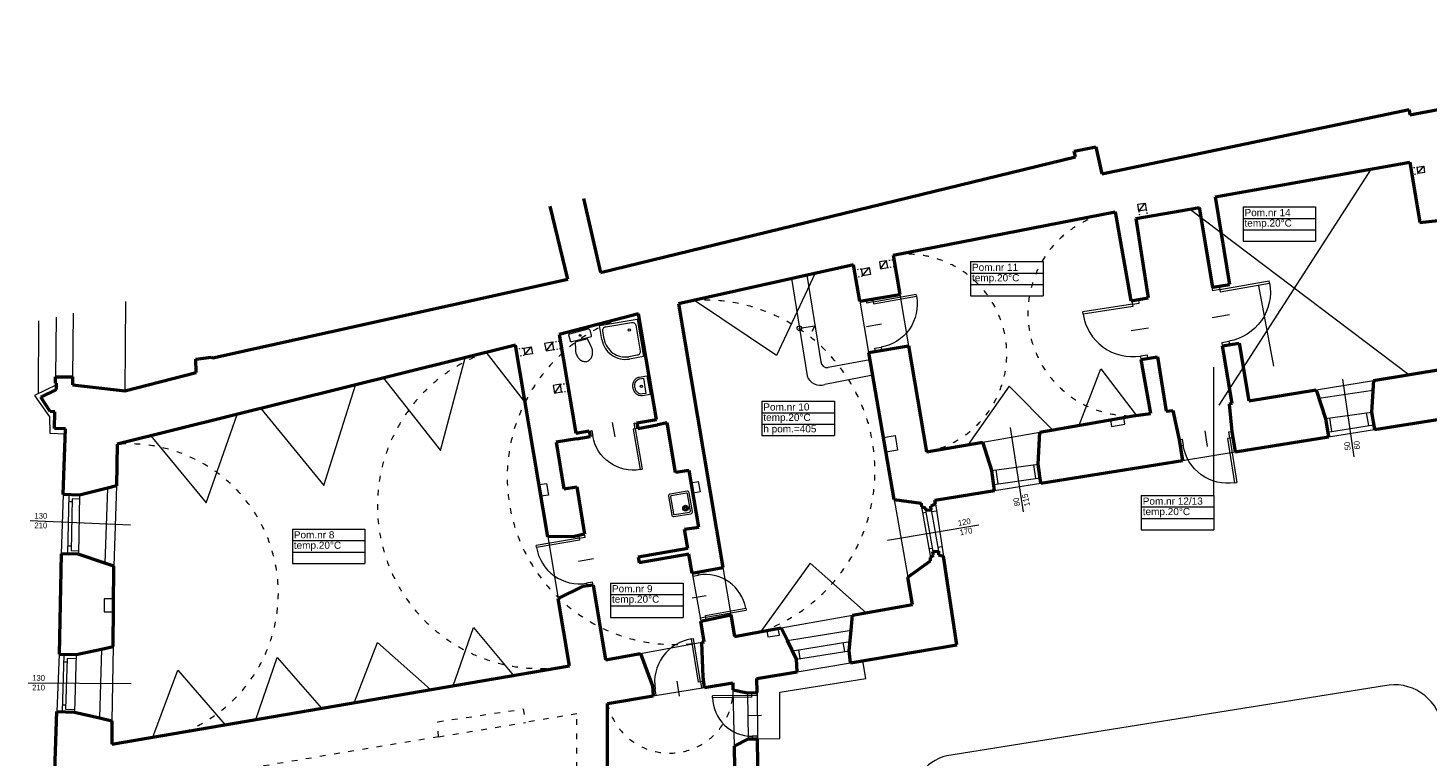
# Model space of a CAD drawing. Header units: millimetres. Extents: x -127811 to -59050, y -244477 to -114521.
# Tile 7 of 16: x -64920 to -61988, y -126441 to -124916. Entities that reach past the tile are written whole.
import ezdxf

# ---------------------------------------------------------------- set-up
doc = ezdxf.new("R2010")
doc.units = ezdxf.units.MM
doc.header["$MEASUREMENT"] = 0
doc.linetypes.add('XREF$0$ACAD_ISO03W100', pattern=[30, 12, -18])
doc.layers.add('XREF', color=8, linetype='Continuous')
for name, color, linetype, lineweight in [('XREF$0$arch C', 8, 'Continuous', 13), ('XREF$0$arch drzwi', 8, 'Continuous', 13), ('XREF$0$arch N', 8, 'XREF$0$ACAD_ISO03W100', 13), ('XREF$0$arch P', 8, 'Continuous', 50), ('XREF$0$opis', 8, 'Continuous', 0), ('XREF$0$opis - pomieszczenia', 8, 'Continuous', 0), ('XREF$0$wyposażenie - kuchnia łazienka', 8, 'Continuous', 0)]:
    doc.layers.add(name, color=color, linetype=linetype, lineweight=lineweight)
doc.styles.add('XREF$0$AB arial', font='arial.ttf')
doc.styles.add('XREF$0$Standard', font='txt')

# ---------------------------------------------------------------- blocks, each defined once
blk = doc.blocks.new('XREF$0$A$C5C5B553C')
at = {"layer": 'XREF$0$arch drzwi', "color": 0}
for p, q in [((0, 0), (0, -12)), ((6, 0), (0, 0)), ((6, -12), (6, 0)), ((51, 9), (51, -21)), ((96, 0), (96, -12)), ((102, 0), (96, 0)), ((102, -12), (102, 0)), ((0, -12), (6, -12)), ((6, -12), (6, -97.9)), ((6, -12), (10, -12)), ((10, -12), (10, -98)), ((96, -12), (102, -12)), ((10, -98), (6, -98))]:
    blk.add_line(p, q, dxfattribs=at)
blk.add_arc((10, -12), 86, 270, 0.0003, dxfattribs=at)
blk = doc.blocks.new('XREF$0$U_40')
at = {"layer": 'XREF$0$wyposażenie - kuchnia łazienka'}
blk.add_lwpolyline([(0, 0), (-400, 0), (-400, 163, -0.117889), (-385, 224, -0.104524), (-341, 279, -0.089899), (-278, 314, -0.081729), (-200, 327, -0.081729), (-122, 314, -0.089899), (-59, 279, -0.104524), (-15, 224, -0.117889), (0, 163), (0, 0)], format="xyb", dxfattribs=at)
blk.add_lwpolyline([(-40, 80), (-360, 80), (-360, 163, -0.117889), (-350, 206, -0.104524), (-316, 248, -0.089899), (-265, 276, -0.081729), (-200, 287, -0.081729), (-135, 276, -0.089899), (-84, 248, -0.104524), (-50, 206, -0.117889), (-40, 163)], format="xyb", close=True, dxfattribs=at)
blk.add_circle((-200, 150), 25, dxfattribs=at)
blk = doc.blocks.new('XREF$0$SEDES3')
at = {"layer": 'XREF$0$wyposażenie - kuchnia łazienka'}
blk.add_lwpolyline([(-167, 357), (-131, 200), (131, 200), (167, 357, 0.05824), (175, 425, 0.072039), (163, 508, 0.083339), (129, 578, 0.106661), (71, 631, 0.132138), (0, 650, 0.132138), (-71, 631, 0.106661), (-129, 578, 0.083339), (-163, 508, 0.072039), (-175, 425, 0.05824), (-167, 357)], format="xyb", dxfattribs=at)
blk.add_lwpolyline([(-225, 150, -0.414214), (-200, 175), (200, 175, -0.414214), (225, 150), (225, 25, -0.414214), (200, 0), (-200, 0, -0.414214), (-225, 25)], format="xyb", close=True, dxfattribs=at)
blk.add_circle((0, 88), 19.6, dxfattribs=at)
blk = doc.blocks.new('XREF$0$B-02')
at = {"layer": 'XREF$0$wyposażenie - kuchnia łazienka', "color": 0}
for points in [[(36, 24), (0, 24, 0.414214), (-4, 20), (-4, -20, 0.414214), (0, -24), (36, -24, 0.414214), (40, -20), (40, 20, 0.414214)], [(36, -18), (36, 18, 0.414214), (34, 20), (2, 20, 0.414214), (0, 18), (0, -18, 0.414214), (2, -20), (34, -20, 0.414214)]]:
    blk.add_lwpolyline(points, format="xyb", close=True, dxfattribs=at)
for radius in [6, 3.5, 2.25]:
    blk.add_circle((9, 10.5), radius, dxfattribs=at)
blk = doc.blocks.new('XREF$0$B-03')
at = {"layer": 'XREF$0$wyposażenie - kuchnia łazienka', "color": 0}
for p, q in [((0, -30), (0, 0)), ((0, 0), (80, 0)), ((80, 0), (80, -80)), ((80, -80), (50, -80))]:
    blk.add_line(p, q, dxfattribs=at)
blk.add_lwpolyline([(5, -30), (5, -12.5, -0.414214), (12.5, -5), (67.5, -5, -0.414214), (75, -12.5), (75, -67.5, -0.414214), (67.5, -75), (50, -75)], format="xyb", dxfattribs=at)
blk.add_circle((60, -20), 2.5, dxfattribs=at)
for radius in [50, 45]:
    blk.add_arc((50, -30), radius, 180, 270, dxfattribs=at)
blk = doc.blocks.new('XREF$0$B-01')
at = {"layer": 'XREF$0$opis - pomieszczenia', "color": 0}
for p, q in [((-72, 72), (80, 72)), ((-72, 72), (-72, 0)), ((80, 72), (80, 0)), ((-72, 48), (80, 48)), ((-72, 24), (80, 24)), ((-72, 0), (80, 0))]:
    blk.add_line(p, q, dxfattribs=at)
blk = doc.blocks.new('XREF')
at = {"layer": 'XREF$0$arch C'}
for p, q in [((-62011.2, -125207.5), (-61996.3, -125205.5)), ((-62011.2, -125207.5), (-62009, -125220.9)), ((-62009, -125220.9), (-61996.3, -125205.5)), ((-61996.3, -125205.5), (-61994.9, -125218.6)), ((-62425, -125706), (-62105.6, -125211.1)), ((-61994.9, -125218.6), (-62009, -125220.9)), ((-62595.6, -125285.3), (-62580, -125283)), ((-62593.4, -125299.4), (-62595.6, -125285.3)), ((-62593.4, -125299.4), (-62580, -125283)), ((-62580, -125283), (-62577.6, -125296.9)), ((-62485.1, -125296), (-62027.9, -125642.1)), ((-62577.6, -125296.9), (-62593.4, -125299.4)), ((-63122.4, -125403.6), (-63136.5, -125405.8)), ((-63136.5, -125405.8), (-63134.4, -125420.3)), ((-63134.4, -125420.3), (-63122.4, -125403.6)), ((-63122.4, -125403.6), (-63119.9, -125417.9)), ((-63270.9, -125429.8), (-63352.4, -125602)), ((-63320.9, -125441), (-63288, -125644.8)), ((-63288.7, -125433.8), (-63259.5, -125615.1)), ((-63174.8, -125420.9), (-63157.8, -125418)), ((-63174.8, -125420.9), (-63172.2, -125435.5)), ((-63172.2, -125435.5), (-63157.8, -125418)), ((-63155.3, -125432.6), (-63172.2, -125435.5)), ((-63157.8, -125418), (-63155.3, -125432.6)), ((-63134.4, -125420.3), (-63119.9, -125417.9)), ((-62310.3, -125624.3), (-62341.5, -125456.3)), ((-64715.9, -125488.9), (-64717, -125675.8)), ((-63352.4, -125602), (-63524.1, -125486.5)), ((-63177.7, -125488.1), (-63159.6, -125595.8)), ((-63093.6, -125474), (-63075.5, -125581.7)), ((-64897.6, -125529.7), (-64898.7, -125682)), ((-64861.1, -125521.6), (-64862.1, -125647)), ((-64825.4, -125513.5), (-64826.6, -125647)), ((-63304.1, -125545.1), (-63271.6, -125539.9)), ((-63271.6, -125539.9), (-63278.2, -125551.7)), ((-63881.5, -125586.4), (-63865.9, -125584.2)), ((-63881.5, -125586.4), (-63879, -125601)), ((-63879, -125601), (-63865.9, -125584.2)), ((-63865.9, -125584.2), (-63863.3, -125598.4)), ((-63821.1, -125574), (-63838.3, -125576.9)), ((-63838.3, -125576.9), (-63834.3, -125592.3)), ((-63821.1, -125574), (-63834.3, -125592.3)), ((-63818.4, -125589.6), (-63821.1, -125574)), ((-64055.7, -125800.9), (-64004.2, -125606.9)), ((-63960, -125596), (-63878.1, -125701.8)), ((-63863.3, -125598.4), (-63879, -125601)), ((-63834.3, -125592.3), (-63818.4, -125589.6)), ((-63156.3, -125611.1), (-63244.2, -125627.5)), ((-63150.6, -125643.6), (-63250.8, -125662.9)), ((-62718.1, -125748.1), (-62672.7, -125629.7)), ((-62672.7, -125629.7), (-62598.8, -125727.4)), ((-64860.2, -125663.6), (-64906.5, -125685.8)), ((-64300.4, -125874.2), (-64234, -125664.1)), ((-64175.3, -125649.5), (-64055.7, -125800.9)), ((-63804.6, -125662.4), (-63819.6, -125664.8)), ((-63819.6, -125664.8), (-63816.9, -125680.9)), ((-63804.6, -125662.4), (-63816.9, -125680.9)), ((-63802.2, -125678.4), (-63804.6, -125662.4)), ((-62864.9, -125666), (-62950.7, -125788.8)), ((-62773.9, -125757.9), (-62864.9, -125666)), ((-62221.6, -125673.8), (-62101.9, -125654.2)), ((-62215.9, -125691.7), (-62103.1, -125674.9)), ((-62166.9, -125651.4), (-62143, -125814.2)), ((-64906.5, -125685.8), (-64874.6, -125730.3)), ((-63816.9, -125680.9), (-63802.2, -125678.4)), ((-64874.6, -125730.3), (-64874.4, -125765)), ((-64546.9, -125911), (-64481.9, -125725.7)), ((-64431.8, -125713.2), (-64300.4, -125874.2)), ((-62622.3, -125746.2), (-62624.8, -125731.7)), ((-62202.5, -125733.8), (-62105.8, -125720.5)), ((-62194.1, -125732.6), (-62189.5, -125761.3)), ((-62116.7, -125722), (-62112.3, -125748.9)), ((-64874.4, -125765), (-64841.5, -125766.2)), ((-62919.7, -125783.4), (-62800.5, -125762.5)), ((-62862.8, -125752.8), (-62835.5, -125929.8)), ((-62652.8, -125736.6), (-62650.4, -125750.9)), ((-62650.4, -125750.9), (-62622.3, -125746.2)), ((-62197.8, -125762.7), (-62101.5, -125747.2)), ((-62196.2, -125772.7), (-62099.9, -125757.2)), ((-64662.6, -125770.6), (-64546.9, -125911)), ((-63128, -125773.6), (-63103.6, -125769.4)), ((-63103.6, -125769.4), (-63099, -125800.3)), ((-63099, -125800.3), (-63122.6, -125804.4)), ((-62501.6, -125821.8), (-62391.5, -125804.1)), ((-62900.9, -125842.8), (-62804.2, -125829.6)), ((-62892.7, -125841.7), (-62888.6, -125870.8)), ((-62813.8, -125830.9), (-62809.7, -125859.9)), ((-64753.3, -125880.1), (-64758.7, -126037.2)), ((-64734.4, -125875.4), (-64740.3, -126043.3)), ((-63849.5, -125872.5), (-63833.7, -125870)), ((-63833.7, -125870), (-63829.5, -125894.6)), ((-63530.6, -125868.8), (-63516.1, -125866.1)), ((-63516.1, -125866.1), (-63512.1, -125888)), ((-62897.1, -125872), (-62800.1, -125858.5)), ((-62895.4, -125885.2), (-62798.6, -125869.6)), ((-64846.1, -125893.6), (-64850.6, -126017.7)), ((-64834.6, -125894), (-64836.8, -126017.9)), ((-64827.5, -125908.8), (-64834.9, -125908.6)), ((-64827.4, -125902.5), (-64829.4, -126010.7)), ((-64812, -125902.8), (-64827.4, -125902.5)), ((-64811.8, -125894.8), (-64814, -126018.3)), ((-63829.5, -125894.6), (-63845.5, -125896.6)), ((-63512.1, -125888), (-63526.9, -125890.5)), ((-63105.3, -125903.8), (-63077, -126066.3)), ((-63048.4, -125919.4), (-63029.7, -126025.1)), ((-63046.2, -125931.7), (-63038.9, -125930.6)), ((-63039.7, -125926.3), (-63024.4, -126012.5)), ((-63028, -125925.6), (-63013.1, -126011.8)), ((-63027.4, -125928.8), (-63017.2, -125927.3)), ((-63019.4, -125912.8), (-63002.6, -126022.4)), ((-64915.1, -125948), (-64704.9, -125956.7)), ((-63119.3, -125989.1), (-62928, -125956.9)), ((-63831.1, -125982.2), (-63809.5, -126111.1)), ((-64829.2, -126001.3), (-64836.5, -126001.2)), ((-64829.4, -126010.7), (-64813.9, -126011)), ((-63033, -126006.5), (-63025.7, -126005.4)), ((-63014.5, -126003.7), (-63005.7, -126002.3)), ((-63528.5, -126058.3), (-63510.9, -126158.4)), ((-63464.5, -126046.2), (-63447.8, -126145.7)), ((-63281.6, -126037.2), (-63384.7, -126180.6)), ((-63164.5, -126141.1), (-63281.6, -126037.2)), ((-64740.8, -126112), (-64760.4, -126112)), ((-64760.4, -126112), (-64760.4, -126139.2)), ((-64760.4, -126139.2), (-64741, -126139.3)), ((-63342.1, -126172.9), (-63193, -126146.3)), ((-64029.6, -126294), (-63986.4, -126171.7)), ((-63986.4, -126171.7), (-63902.6, -126272.2)), ((-63346, -126188), (-63348.5, -126174.1)), ((-64236.9, -126329.5), (-64188, -126203.4)), ((-64188, -126203.4), (-64076.5, -126302)), ((-63637.1, -126226.2), (-63508.3, -126202.8)), ((-63372, -126178.3), (-63370, -126191.6)), ((-63370, -126191.6), (-63346, -126188)), ((-63329.1, -126199.4), (-63196, -126177.4)), ((-63318.7, -126220.6), (-63198.2, -126201)), ((-63213, -126203.4), (-63210, -126222.5)), ((-64854.4, -126228.1), (-64859.5, -126347.9)), ((-64844.6, -126228.3), (-64848.3, -126348.2)), ((-64818.7, -126228.7), (-64822.3, -126349)), ((-64765.8, -126217.1), (-64770.2, -126361.1)), ((-64741.6, -126211.8), (-64744.4, -126367.2)), ((-63310.1, -126238.2), (-63200.2, -126220.9)), ((-63305.8, -126218.5), (-63302.9, -126237)), ((-64838, -126244.4), (-64845.1, -126244.2)), ((-64837.8, -126236.7), (-64841.3, -126343.2)), ((-64818.9, -126237.2), (-64837.8, -126236.7)), ((-64658.3, -126401.7), (-64606, -126261.2)), ((-64606, -126261.2), (-64506.5, -126375.7)), ((-64442.7, -126364.8), (-64398.2, -126234.5)), ((-64398.2, -126234.5), (-64305.2, -126341.2)), ((-63308.5, -126264.7), (-63197.2, -126245.9)), ((-63165, -126278.4), (-63171.2, -126241.6)), ((-64919.8, -126287.7), (-64703.9, -126289.2)), ((-63345.3, -126307.4), (-63165, -126278.4)), ((-63610.4, -126315), (-63502.7, -126297.3)), ((-63443.2, -126302.7), (-63441, -126420.4)), ((-63412.9, -126308.5), (-63411.7, -126405.4)), ((-63392.9, -126308.2), (-63391.7, -126405.2)), ((-63345, -126404.6), (-63345.3, -126307.4)), ((-62078.8, -126294.2), (-62995.6, -126440.6)), ((-64841, -126334.8), (-64847.9, -126334.6)), ((-64841.3, -126343.2), (-64822.1, -126343.8)), ((-63391.7, -126405.2), (-63345, -126404.6))]:
    blk.add_line(p, q, dxfattribs=at)
blk.add_circle((-63304.1, -125545.1), 5, dxfattribs=at)
for centre, radius, start, end in [((-63245.5, -125613.5), 14.1, 186.2518, 275.4378), ((-63260.1, -125634.9), 29.6, 199.5276, 288.3952), ((-62057.6, -126392.4), 100.5, 11.1814, 102.172), ((-62970.3, -126538.3), 100.9, 104.494, 181.7298)]:
    blk.add_arc(centre, radius, start, end, dxfattribs=at)
at = {"layer": 'XREF$0$arch N', "linetype": 'XREF$0$ACAD_ISO03W100', "ltscale": 0.2}
for p, q in [((-62023.7, -125209.2), (-62011.2, -125207.5)), ((-62021.4, -125222.9), (-62009, -125220.9)), ((-62593.4, -125299.4), (-62591.2, -125313.5)), ((-62577.6, -125296.9), (-62575.4, -125310.8)), ((-63122.4, -125403.6), (-63105.9, -125401)), ((-63174.8, -125420.9), (-63189, -125423.3)), ((-63186.4, -125438), (-63172.2, -125435.5)), ((-63119.9, -125417.9), (-63103.5, -125415.1)), ((-63897.1, -125588.7), (-63881.5, -125586.4)), ((-63821.1, -125574), (-63805.2, -125571.3)), ((-63818.4, -125589.6), (-63802.5, -125587)), ((-63894.6, -125603.6), (-63879, -125601)), ((-63804.6, -125662.4), (-63790.1, -125660.2)), ((-63802.2, -125678.4), (-63787.4, -125676.2))]:
    blk.add_line(p, q, dxfattribs=at)
at = {"layer": 'XREF$0$arch N', "linetype": 'XREF$0$ACAD_ISO03W100'}
for p, q in [((-64061.7, -126369.3), (-63882.4, -126342.6)), ((-63882.4, -126342.6), (-63877.7, -126370.7)), ((-64059.7, -126401), (-64061.7, -126369.3)), ((-64059.7, -126401), (-63877.7, -126370.7)), ((-63770.1, -126352.9), (-63877.7, -126370.7)), ((-63770.1, -126675.7), (-63770.1, -126352.9)), ((-64059.7, -126401), (-64751, -126516))]:
    blk.add_line(p, q, dxfattribs=at)
for centre, radius, start, end in [((-62610.6, -125513.4), 214.9, 98.5512, 271.5136), ((-63079, -125599), 209.2, 281.2663, 97.8105), ((-63503.4, -125843.4), 357.5, 289.3904, 93.3194), ((-63565.7, -125857.1), 350.4, 102.3746, 280.2581), ((-63847.5, -125917.3), 340.5, 98.598, 280.4339), ((-64708.3, -126100), 312.8, 291.8003, 94.5719), ((-63576.2, -126301.6), 133.5, 192.6359, 356.1438)]:
    blk.add_arc(centre, radius, start, end, dxfattribs=at)
at = {"layer": 'XREF$0$arch P'}
for p, q in [((-62025.3, -125098.2), (-61085.4, -124915.9)), ((-62671, -125221.6), (-62027.3, -125086.4)), ((-62027.3, -125086.4), (-62025.3, -125098.2)), ((-62728.6, -125174.3), (-62683.1, -125164.7)), ((-62726.1, -125185.7), (-62728.6, -125174.3)), ((-62683.1, -125164.7), (-62671, -125221.6)), ((-63720.6, -125428.4), (-62726.1, -125185.7)), ((-62433.6, -125269.9), (-62025.7, -125196.8)), ((-62025.7, -125196.8), (-62004.9, -125323.4)), ((-63789.2, -125442.2), (-63826, -125289.1)), ((-63756.3, -125273.4), (-63720.6, -125428.4)), ((-62599.6, -125314.9), (-62466.2, -125292.2)), ((-62438.2, -125458.9), (-62466.2, -125292.2)), ((-62433.6, -125269.9), (-62403.2, -125453.1)), ((-63107.4, -125391.7), (-62642.6, -125300.9)), ((-62642.6, -125300.9), (-62610.1, -125487.7)), ((-62599.6, -125314.9), (-62573.3, -125481.6)), ((-62004.9, -125323.4), (-61965.6, -125319)), ((-63191, -125411.9), (-63557.6, -125493.9)), ((-63177.7, -125488.1), (-63191, -125411.9)), ((-63107.4, -125391.7), (-63093.6, -125474)), ((-64533, -125607), (-63789.2, -125442.2)), ((-62438.2, -125458.9), (-62403.2, -125453.1)), ((-63557.6, -125493.9), (-63464.5, -126046.2)), ((-63177.7, -125488.1), (-63093.6, -125474)), ((-62610.1, -125487.7), (-62573.3, -125481.6)), ((-63640.8, -125514.9), (-63807.4, -125558.1)), ((-63603.6, -125735.8), (-63640.8, -125514.9)), ((-63807.4, -125558.1), (-63772.4, -125765)), ((-63898.4, -125580.7), (-64733.2, -125788.1)), ((-63831.1, -125982.2), (-63898.4, -125580.7)), ((-63159, -125595.7), (-63075.5, -125581.7)), ((-63075.5, -125581.7), (-63038.1, -125804.2)), ((-62417.6, -125581.9), (-62382.7, -125576.1)), ((-62397.4, -125702.5), (-62417.6, -125581.9)), ((-62382.7, -125576.1), (-62362.6, -125696.8)), ((-64568.6, -125609.8), (-64536.3, -125605.6)), ((-64567.6, -125637.7), (-64568.6, -125609.8)), ((-64536.3, -125605.6), (-64533, -125607)), ((-63105.3, -125903.8), (-63159, -125595.7)), ((-62588.7, -125610.6), (-62553.8, -125604.8)), ((-62588.7, -125610.6), (-62569, -125723.4)), ((-62553.8, -125604.8), (-62535.8, -125719)), ((-64862.1, -125660), (-64862.1, -125647)), ((-64862.1, -125647), (-64826.6, -125647)), ((-64826.6, -125647), (-64826.6, -125663.4)), ((-64717, -125675.8), (-64567.6, -125637.7)), ((-62101.9, -125654.2), (-61953.9, -125629.9)), ((-64893.2, -125689.6), (-64860.2, -125673.1)), ((-64860.2, -125660), (-64862.1, -125660)), ((-64860.2, -125673.1), (-64860.2, -125660)), ((-64826.6, -125663.4), (-64717, -125675.8)), ((-62362.6, -125696.8), (-62221.6, -125673.8)), ((-62221.6, -125673.8), (-62202.5, -125733.8)), ((-62101.9, -125654.2), (-62105.8, -125720.5)), ((-64873.2, -125719.7), (-64893.2, -125689.6)), ((-62397.4, -125702.5), (-62404.3, -125703.7)), ((-62404.3, -125703.7), (-62398.4, -125761.2)), ((-64863.7, -125720), (-64873.2, -125719.7)), ((-64864.5, -125754.7), (-64863.7, -125720)), ((-63644.4, -125742.9), (-63603.6, -125735.8)), ((-62800.5, -125762.5), (-62604.9, -125728.3)), ((-62604.9, -125728.3), (-62569, -125723.4)), ((-62535.8, -125719), (-62522, -125717.1)), ((-62522, -125717.1), (-62508.6, -125778.5)), ((-62202.5, -125733.8), (-62196.2, -125772.7)), ((-62105.8, -125720.5), (-62099.9, -125757.2)), ((-62099.9, -125757.2), (-61871.2, -125720.4)), ((-64841.1, -125755.5), (-64864.5, -125754.7)), ((-64846.1, -125893.6), (-64841.1, -125755.5)), ((-63772.5, -125765), (-63744.7, -125760.2)), ((-63744.7, -125760.2), (-63742.6, -125772)), ((-63644.4, -125742.9), (-63642.3, -125754.7)), ((-63642.3, -125754.7), (-63601.6, -125747.6)), ((-63581.3, -125743.3), (-63601.6, -125747.6)), ((-63563.4, -125847), (-63581.3, -125743.3)), ((-62804.2, -125829.6), (-62800.5, -125762.5)), ((-62398.4, -125761.2), (-62391.5, -125804.1)), ((-64733.2, -125788.1), (-64734.4, -125875.4)), ((-63770.4, -125776.9), (-63813.7, -125783.8)), ((-63813.7, -125783.8), (-63797.2, -125881.4)), ((-63770.4, -125776.9), (-63742.6, -125772)), ((-63038.1, -125804.2), (-62919.7, -125783.4)), ((-62900.9, -125842.8), (-62919.7, -125783.4)), ((-62508.6, -125778.5), (-62501.6, -125821.8)), ((-62391.5, -125804.1), (-62196.2, -125772.7)), ((-62798.6, -125869.6), (-62501.6, -125821.8)), ((-63535, -125843), (-63563.4, -125847)), ((-63514.7, -125961.8), (-63535, -125843)), ((-62895.4, -125885.2), (-62900.9, -125842.8)), ((-62798.6, -125869.6), (-62804.2, -125829.6)), ((-64753.3, -125880.1), (-64811.8, -125894.8)), ((-64734.4, -125875.4), (-64753.3, -125880.1)), ((-63797.2, -125881.4), (-63770.4, -125877.5)), ((-63770.4, -125877.5), (-63753.9, -125976.4)), ((-64811.8, -125894.8), (-64846.1, -125893.6)), ((-63105.3, -125903.8), (-63049.4, -125911.5)), ((-63049.4, -125911.5), (-63048.4, -125919.4)), ((-63020.5, -125905.3), (-62895.4, -125885.2)), ((-63019.4, -125912.8), (-63020.5, -125905.3)), ((-63048.4, -125919.4), (-63039.8, -125921)), ((-63039.8, -125921), (-63039.7, -125926.3)), ((-63039.7, -125926.3), (-63028, -125925.6)), ((-63029.1, -125918), (-63019.4, -125912.8)), ((-63028, -125925.6), (-63029.1, -125918)), ((-63544.6, -125966.2), (-63514.7, -125961.8)), ((-63537.6, -126006.3), (-63544.6, -125966.2)), ((-63775.2, -125981.2), (-63831.1, -125982.2)), ((-63753.9, -125976.4), (-63775.2, -125981.2)), ((-64850.6, -126017.7), (-64854.4, -126228.1)), ((-64814.9, -126018.3), (-64850.6, -126017.7)), ((-64758.7, -126037.2), (-64814.9, -126018.3)), ((-63537.6, -126006.3), (-63641.7, -126024.6)), ((-63641.7, -126024.6), (-63639.6, -126036.4)), ((-63535.5, -126018.2), (-63639.6, -126036.4)), ((-63528.5, -126058.3), (-63535.5, -126018.2)), ((-63029.7, -126025.1), (-63023.1, -126019.8)), ((-63029.4, -126032.1), (-63029.7, -126025.1)), ((-63024.4, -126012.5), (-63013.1, -126011.8)), ((-63023.1, -126019.8), (-63024.4, -126012.5)), ((-63013.1, -126011.8), (-63013.1, -126019.8)), ((-63013.1, -126019.8), (-63002.6, -126022.4)), ((-62974.1, -126208.3), (-63002.6, -126022.4)), ((-64740.3, -126043.3), (-64758.7, -126037.2)), ((-64741.6, -126211.8), (-64740.3, -126043.3)), ((-63528.5, -126058.3), (-63464.5, -126046.2)), ((-63077, -126066.3), (-63029.4, -126032.1)), ((-63758.4, -126086.1), (-63809.5, -126111.1)), ((-63736.1, -126083.3), (-63758.4, -126086.1)), ((-63736.1, -126083.3), (-63710.1, -126239.5)), ((-63067.1, -126123.7), (-63077, -126066.3)), ((-63785.8, -126252.2), (-63809.5, -126111.1)), ((-63510.9, -126158.4), (-63447.8, -126145.7)), ((-63447.8, -126145.7), (-63440.2, -126190.5)), ((-63196, -126177.4), (-63193, -126146.3)), ((-63193, -126146.3), (-63067.1, -126123.7)), ((-63503.3, -126201.9), (-63510.9, -126158.4)), ((-63440.2, -126190.5), (-63342.1, -126172.9)), ((-63329.1, -126199.4), (-63342.1, -126172.9)), ((-63508.3, -126202.8), (-63503.3, -126201.9)), ((-63505.9, -126275.6), (-63508.3, -126202.8)), ((-63310.1, -126238.2), (-63329.1, -126199.4)), ((-63200.2, -126220.9), (-63196, -126177.4)), ((-64854.4, -126228.1), (-64818.7, -126228.7)), ((-64818.7, -126228.7), (-64765.8, -126217.1)), ((-64765.8, -126217.1), (-64741.6, -126211.8)), ((-63710.1, -126239.5), (-63637.1, -126226.2)), ((-63637.1, -126226.2), (-63612, -126294.1)), ((-63197.2, -126245.9), (-63200.2, -126220.9)), ((-63197.2, -126245.9), (-62974.1, -126208.3)), ((-64744.4, -126416.5), (-63785.8, -126252.2)), ((-63308.5, -126264.7), (-63310.1, -126238.2)), ((-63502.7, -126297.3), (-63505.9, -126275.6)), ((-63502.7, -126297.3), (-63443.5, -126287.6)), ((-63443.5, -126287.6), (-63443.2, -126302.7)), ((-63393.3, -126279), (-63308.5, -126264.7)), ((-63392.9, -126308.2), (-63393.3, -126279)), ((-63706.4, -126330.8), (-63610.4, -126315)), ((-63612, -126294.1), (-63610.4, -126315)), ((-63443.2, -126302.7), (-63412.9, -126308.5)), ((-63412.9, -126308.5), (-63392.9, -126308.2)), ((-64865.9, -126529.7), (-64859.5, -126347.9)), ((-64859.5, -126347.9), (-64822.1, -126349)), ((-64822.1, -126349), (-64770.2, -126361.1)), ((-63706.4, -126470.6), (-63706.4, -126330.8)), ((-64770.2, -126361.1), (-64744.4, -126367.2)), ((-64744.4, -126367.2), (-64744.4, -126416.5)), ((-63441, -126420.4), (-63410.9, -126405.4)), ((-63410.9, -126405.4), (-63391.7, -126405.2)), ((-63388.7, -126636.5), (-63391.7, -126405.2)), ((-63441, -126420.4), (-63439, -126525.1))]:
    blk.add_line(p, q, dxfattribs=at)
at = {"layer": 'XREF$0$opis - pomieszczenia'}
blk.add_line((-62436, -125895.2), (-62436, -125626.7), dxfattribs=at)
at = {"layer": 'XREF$0$arch drzwi', "linetype": 'Continuous'}
for p, xscale, yscale, zscale, rotation in [((-62439.3, -125459.1), -1.22286101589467, 1.22286101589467, 1.22286101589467, 100.0192697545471), ((-63163.7, -125485.8), -1.070069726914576, 1.070069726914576, 1.070069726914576, 100.019269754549), ((-62593.3, -125485.1), 1.22286101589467, 1.22286101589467, 1.22286101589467, 278.8298420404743), ((-63644.4, -125742.9), -0.9981035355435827, 0.9981035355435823, 0.9981035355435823, 9.812643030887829), ((-62398.4, -125761.2), -1.093793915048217, 1.093793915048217, 1.093793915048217, 8.924784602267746), ((-63753.9, -125976.4), 1.063083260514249, 1.063083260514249, 1.063083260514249, 279.4515969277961), ((-63510.9, -126158.4), 0.9957117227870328, 0.9957117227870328, 0.9957117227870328, 100.0192697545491), ((-63502.7, -126297.3), 1.070228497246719, 1.070228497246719, 1.070228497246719, 189.33347440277), ((-63392.9, -126308.2), 0.9504234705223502, 0.9504234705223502, 0.9504234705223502, 270.7355273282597)]:
    blk.add_blockref('XREF$0$A$C5C5B553C', p, dxfattribs=dict(at, xscale=xscale, yscale=yscale, zscale=zscale, rotation=rotation))
at = {"layer": 'XREF$0$opis - pomieszczenia'}
for p in [(-62302.9, -125362.8), (-62873.6, -125477.4), (-63310.7, -125769.9), (-62516, -125967.2), (-64294.1, -126037.8), (-63627.7, -126150.7)]:
    blk.add_blockref('XREF$0$B-01', p, dxfattribs=at)
at = {"layer": 'XREF$0$wyposażenie - kuchnia łazienka'}
for name, p, rotation in [('XREF$0$B-03', (-63722.9, -125538.9), 9.558584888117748), ('XREF$0$B-02', (-63535.5, -125909.9), 189.6735548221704)]:
    blk.add_blockref(name, p, dxfattribs=dict(at, rotation=rotation))
for name, p, xscale, yscale, zscale, rotation in [('XREF$0$SEDES3', (-63765.8, -125551.4), 0.1, 0.1, 0.1, 194.531007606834), ('XREF$0$U_40', (-63623.6, -125644.5), 0.09999999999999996, 0.09999999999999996, 0.09999999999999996, 99.55858488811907)]:
    blk.add_blockref(name, p, dxfattribs=dict(at, xscale=xscale, yscale=yscale, zscale=zscale, rotation=rotation))
at = {"layer": 'XREF$0$opis', "char_height": 12, "attachment_point": 5, "style": 'XREF$0$Standard'}
for s, insert, rotation in [('50\\P60', (-62146.3, -125791), 95.7339), ('80\\P115', (-62839.3, -125906.8), 101.4165), ('130\\P210', (-64892.9, -125948.1), 359.8433), ('120\\P170', (-62956.9, -125960.9), 10.2991), ('130\\P210', (-64897.6, -126287.7), 359.8433)]:
    blk.add_mtext_dynamic_manual_height_columns(s, width=71.788, gutter_width=12.5, heights=[0], dxfattribs=dict(at, insert=insert, rotation=rotation))
at = {"layer": 'XREF$0$opis - pomieszczenia', "char_height": 15, "attachment_point": 4, "style": 'XREF$0$AB arial'}
for s, width, insert in [('Pom.nr 14', 165.98, (-62371.9, -125302.8)), ('temp.20%%DC', 71.788, (-62371.9, -125326.8)), ('Pom.nr 11', 165.98, (-62942.6, -125417.4)), ('temp.20%%DC', 71.788, (-62942.6, -125441.4)), ('Pom.nr 10', 165.98, (-63379.7, -125709.9)), ('temp.20%%DC', 71.788, (-63379.7, -125733.9)), ('h pom.=405', 122.496, (-63379.7, -125757.9)), ('Pom.nr 12/13', 165.98, (-62585, -125907.2)), ('temp.20%%DC', 71.788, (-62585, -125931.2)), ('Pom.nr 8', 165.98, (-64363.1, -125977.8)), ('temp.20%%DC', 71.788, (-64363.1, -126001.8)), ('Pom.nr 9', 165.98, (-63696.7, -126090.7)), ('temp.20%%DC', 71.788, (-63696.7, -126114.7))]:
    blk.add_mtext_dynamic_manual_height_columns(s, width=width, gutter_width=12.5, heights=[0], dxfattribs=dict(at, insert=insert))

msp = doc.modelspace()

# ---------------------------------------------------------------- block references
at = {"layer": 'XREF'}
msp.add_blockref('XREF', (0, 0), dxfattribs=at)

doc.saveas('drawing.dxf')
